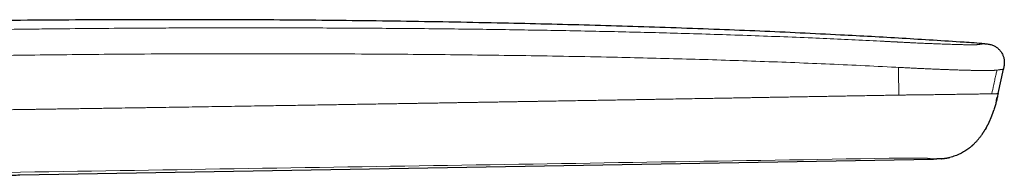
# Model space of a CAD drawing. Header units: millimetres. Extents: x 8 to 831, y 12 to 489.
# Tile 93 of 93: x 740 to 802, y 479 to 489. Entities that reach past the tile are written whole.
import ezdxf

# ---------------------------------------------------------------- set-up
doc = ezdxf.new("R2010")
doc.units = ezdxf.units.MM

msp = doc.modelspace()

# ---------------------------------------------------------------- linework, layer by layer
at = {"color": 252, "linetype": 'Continuous', "lineweight": 0}
for p, q in [((800.336, 487.288), (800.345, 487.287)), ((794.969, 485.818), (794.809, 485.826)), ((797.636, 480.14), (797.62, 480.139))]:
    msp.add_line(p, q, dxfattribs=at)
at = {"color": 7, "linetype": 'Continuous', "lineweight": 30}
for p, q in [((800.345, 487.288), (800.337, 487.288)), ((801.16, 484.187), (801.487, 485.704)), ((801.114, 483.976), (801.114, 483.977)), ((800.424, 482.062), (800.357, 481.951)), ((800.424, 482.062), (800.425, 482.064)), ((740.41, 479.131), (797.125, 480.121)), ((797.137, 480.121), (797.125, 480.121))]:
    msp.add_line(p, q, dxfattribs=at)
for points, knots in [([(800.31, 487.289), (799.888, 487.319), (798.828, 487.393), (797.129, 487.503), (795.213, 487.619), (793.297, 487.728), (791.183, 487.841), (788.872, 487.955), (786.364, 488.068), (783.796, 488.172), (781.17, 488.269), (778.483, 488.358), (775.797, 488.436), (773.111, 488.506), (770.321, 488.57), (767.426, 488.627), (764.428, 488.677), (761.429, 488.717), (758.431, 488.748), (755.434, 488.769), (752.438, 488.781), (749.442, 488.785), (746.307, 488.779), (743.032, 488.762), (739.617, 488.733), (736.203, 488.692), (732.792, 488.64), (729.625, 488.58), (726.701, 488.516), (724.018, 488.449), (721.332, 488.376), (718.643, 488.295), (715.706, 488.199), (712.522, 488.085), (709.093, 487.951), (705.667, 487.804), (702.246, 487.646), (698.828, 487.476), (695.633, 487.307), (693.577, 487.189), (692.66, 487.136)], [0, 0, 0, 0, 0.011777, 0.029585, 0.047412, 0.065238, 0.083055, 0.106374, 0.129682, 0.152982, 0.177938, 0.202888, 0.227836, 0.252783, 0.277731, 0.305575, 0.333417, 0.361257, 0.389092, 0.416919, 0.444738, 0.47255, 0.500356, 0.532062, 0.563766, 0.595464, 0.627144, 0.658802, 0.683682, 0.708595, 0.733546, 0.758525, 0.783518, 0.8154, 0.847263, 0.879092, 0.91089, 0.942663, 0.974417, 1, 1, 1, 1]), ([(800.336, 487.288), (800.328, 487.289), (800.318, 487.289), (800.307, 487.29), (800.306, 487.29)], [0, 0, 0, 0, 0.908067, 1, 1, 1, 1]), ([(800.345, 487.287), (800.372, 487.285), (800.437, 487.281), (800.541, 487.269), (800.656, 487.248), (800.768, 487.218), (800.87, 487.179), (800.963, 487.133), (801.046, 487.082), (801.124, 487.024), (801.196, 486.96), (801.263, 486.89), (801.324, 486.814), (801.378, 486.734), (801.425, 486.649), (801.465, 486.561), (801.497, 486.47), (801.521, 486.376), (801.539, 486.274), (801.547, 486.164), (801.544, 486.048), (801.531, 485.932), (801.511, 485.818), (801.495, 485.742), (801.487, 485.704)], [0, 0, 0, 0, 0.0354609, 0.0862354, 0.137017, 0.1877913, 0.2385137, 0.2807969, 0.3231019, 0.3654131, 0.4077184, 0.4500266, 0.4923392, 0.5346506, 0.5769578, 0.6192619, 0.6615691, 0.7038735, 0.7461643, 0.7969014, 0.8476751, 0.8984317, 0.9491995, 1, 1, 1, 1]), ([(801.16, 484.187), (801.141, 484.101), (801.104, 483.93), (801.045, 483.674), (800.978, 483.42), (800.93, 483.249), (800.901, 483.164), (800.901, 483.162)], [0, 0, 0, 0, 0.248573, 0.49714, 0.745706, 0.994294, 1, 1, 1, 1]), ([(801.06, 483.739), (801.06, 483.741), (801.061, 483.745), (801.062, 483.751), (801.062, 483.757), (801.063, 483.763), (801.063, 483.769), (801.064, 483.775), (801.064, 483.781), (801.065, 483.787), (801.065, 483.793), (801.066, 483.799), (801.067, 483.805), (801.067, 483.811), (801.068, 483.817), (801.07, 483.822), (801.071, 483.827), (801.071, 483.829), (801.071, 483.831), (801.072, 483.833), (801.072, 483.836), (801.074, 483.841), (801.075, 483.847), (801.077, 483.854), (801.08, 483.862), (801.082, 483.87), (801.085, 483.878), (801.087, 483.886), (801.09, 483.896), (801.094, 483.906), (801.097, 483.917), (801.101, 483.928), (801.104, 483.94), (801.108, 483.952), (801.111, 483.964), (801.113, 483.972), (801.114, 483.976)], [0, 0, 0, 0, 0.067603, 0.130265, 0.187998, 0.240806, 0.288683, 0.33162, 0.369605, 0.39877, 0.424127, 0.445675, 0.46342, 0.477382, 0.487622, 0.494317, 0.496531, 0.497446, 0.498298, 0.499156, 0.500089, 0.502357, 0.509181, 0.519546, 0.533621, 0.551468, 0.573112, 0.598562, 0.627825, 0.665939, 0.709039, 0.757134, 0.810241, 0.868389, 0.931621, 1, 1, 1, 1]), ([(800.424, 482.062), (800.426, 482.066), (800.431, 482.074), (800.439, 482.088), (800.447, 482.103), (800.456, 482.12), (800.465, 482.136), (800.474, 482.152), (800.483, 482.168), (800.493, 482.188), (800.504, 482.209), (800.519, 482.237), (800.538, 482.274), (800.559, 482.315), (800.578, 482.355), (800.597, 482.394), (800.615, 482.433), (800.633, 482.471), (800.652, 482.514), (800.673, 482.563), (800.695, 482.614), (800.714, 482.659), (800.729, 482.697), (800.742, 482.732), (800.754, 482.761), (800.762, 482.783), (800.767, 482.796), (800.767, 482.798), (800.767, 482.799), (800.768, 482.8), (800.768, 482.801), (800.769, 482.803), (800.769, 482.804), (800.77, 482.806), (800.77, 482.808), (800.772, 482.81), (800.774, 482.817), (800.778, 482.826), (800.783, 482.839), (800.789, 482.855), (800.797, 482.873), (800.806, 482.896), (800.816, 482.923), (800.828, 482.954), (800.841, 482.988), (800.855, 483.027), (800.87, 483.069), (800.885, 483.115), (800.896, 483.146), (800.901, 483.163)], [0, 0, 0, 0, 0.033153, 0.061169, 0.084174, 0.102459, 0.116662, 0.122659, 0.131774, 0.141492, 0.152607, 0.165309, 0.188752, 0.216715, 0.239554, 0.264827, 0.290971, 0.315875, 0.339535, 0.377582, 0.41195, 0.442667, 0.469762, 0.493269, 0.517673, 0.536685, 0.550611, 0.560232, 0.563623, 0.566105, 0.567057, 0.567869, 0.568612, 0.569376, 0.570247, 0.571281, 0.573966, 0.582173, 0.594414, 0.61077, 0.631262, 0.655886, 0.689071, 0.72761, 0.771476, 0.820647, 0.875114, 0.934886, 1, 1, 1, 1]), ([(799.503, 480.914), (799.506, 480.917), (799.512, 480.922), (799.522, 480.931), (799.531, 480.939), (799.539, 480.946), (799.548, 480.954), (799.556, 480.961), (799.563, 480.967), (799.568, 480.972), (799.575, 480.978), (799.584, 480.987), (799.597, 480.999), (799.613, 481.014), (799.638, 481.037), (799.673, 481.072), (799.72, 481.118), (799.77, 481.171), (799.824, 481.229), (799.88, 481.291), (799.934, 481.355), (799.986, 481.418), (800.035, 481.479), (800.081, 481.539), (800.124, 481.597), (800.164, 481.653), (800.198, 481.703), (800.228, 481.746), (800.252, 481.782), (800.274, 481.816), (800.295, 481.848), (800.313, 481.877), (800.33, 481.905), (800.346, 481.93), (800.354, 481.944), (800.359, 481.951)], [0, 0, 0, 0, 0.036396, 0.068413, 0.096047, 0.119317, 0.138276, 0.153048, 0.161548, 0.16812, 0.170859, 0.179187, 0.191162, 0.203365, 0.217929, 0.253819, 0.293911, 0.338203, 0.386694, 0.438873, 0.490239, 0.539726, 0.587343, 0.633095, 0.676986, 0.71902, 0.758933, 0.787456, 0.815353, 0.843206, 0.871588, 0.90103, 0.931998, 0.964882, 1, 1, 1, 1]), ([(799.503, 480.915), (799.501, 480.913), (799.45, 480.866), (799.355, 480.791), (799.218, 480.689), (799.087, 480.601), (798.951, 480.52), (798.812, 480.447), (798.663, 480.378), (798.505, 480.316), (798.337, 480.261), (798.223, 480.233), (798.166, 480.219)], [0, 0, 0, 0, 0.005756, 0.135154, 0.238725, 0.342295, 0.445817, 0.549274, 0.652684, 0.768507, 0.884394, 1, 1, 1, 1]), ([(797.123, 480.121), (797.124, 480.121), (797.127, 480.121), (797.133, 480.121), (797.141, 480.121), (797.15, 480.122), (797.16, 480.122), (797.17, 480.122), (797.181, 480.122), (797.192, 480.123), (797.202, 480.123), (797.211, 480.123), (797.219, 480.123), (797.227, 480.123), (797.235, 480.123), (797.243, 480.124), (797.25, 480.124), (797.258, 480.124), (797.267, 480.124), (797.278, 480.124), (797.289, 480.125), (797.3, 480.125), (797.31, 480.125), (797.319, 480.125), (797.327, 480.125), (797.335, 480.125), (797.341, 480.126), (797.346, 480.126), (797.348, 480.126), (797.35, 480.126)], [0, 0, 0, 0, 0.019865, 0.096366, 0.164219, 0.223454, 0.274126, 0.316335, 0.350255, 0.376218, 0.390906, 0.402228, 0.407081, 0.414055, 0.421092, 0.430512, 0.435236, 0.440162, 0.451638, 0.466484, 0.492647, 0.526727, 0.569026, 0.619692, 0.678796, 0.746376, 0.822442, 0.90699, 1, 1, 1, 1]), ([(797.62, 480.139), (797.571, 480.136), (797.481, 480.13), (797.39, 480.127), (797.35, 480.126)], [0, 0, 0, 0, 0.55029, 1, 1, 1, 1]), ([(797.62, 480.139), (797.623, 480.139), (797.628, 480.14), (797.636, 480.14), (797.644, 480.141), (797.653, 480.142), (797.662, 480.143), (797.672, 480.144), (797.683, 480.145), (797.695, 480.147), (797.707, 480.148), (797.721, 480.15), (797.735, 480.151), (797.751, 480.153), (797.765, 480.155), (797.778, 480.156), (797.788, 480.157), (797.799, 480.159), (797.813, 480.16), (797.831, 480.162), (797.852, 480.165), (797.878, 480.169), (797.902, 480.172), (797.926, 480.175), (797.949, 480.179), (797.972, 480.182), (797.995, 480.186), (798.018, 480.19), (798.04, 480.194), (798.061, 480.197), (798.081, 480.201), (798.101, 480.205), (798.119, 480.209), (798.137, 480.212), (798.153, 480.216), (798.161, 480.218), (798.166, 480.219)], [0, 0, 0, 0, 0.060982, 0.117862, 0.170588, 0.219122, 0.263441, 0.303532, 0.339396, 0.371047, 0.398514, 0.421854, 0.441157, 0.456592, 0.468483, 0.473313, 0.477581, 0.481507, 0.487366, 0.493658, 0.502752, 0.512569, 0.524062, 0.538327, 0.555932, 0.577164, 0.60217, 0.631026, 0.663763, 0.700388, 0.740887, 0.785231, 0.833377, 0.885269, 0.940837, 1, 1, 1, 1]), ([(739.763, 479.106), (739.832, 479.111), (739.974, 479.12), (740.19, 479.127), (740.337, 479.13), (740.41, 479.131)], [0, 0, 0, 0, 0.320957, 0.660466, 1, 1, 1, 1])]:
    msp.add_open_spline(points, degree=3, knots=knots, dxfattribs=at)
at = {"color": 252, "linetype": 'Continuous', "lineweight": 0}
for points, knots in [([(692.642, 487.136), (692.643, 487.136), (692.647, 487.136), (692.668, 487.136), (692.701, 487.136), (692.747, 487.136), (692.806, 487.137), (692.876, 487.137), (692.956, 487.137), (693.047, 487.137), (693.149, 487.138), (693.262, 487.138), (693.389, 487.138), (693.531, 487.139), (693.689, 487.139), (693.859, 487.14), (694.042, 487.14), (694.238, 487.14), (694.443, 487.141), (694.654, 487.141), (694.871, 487.141), (695.098, 487.141), (695.335, 487.141), (695.586, 487.14), (695.854, 487.14), (696.139, 487.14), (696.436, 487.139), (696.745, 487.138), (697.066, 487.137), (697.391, 487.136), (697.718, 487.135), (698.047, 487.133), (698.386, 487.132), (698.732, 487.13), (699.094, 487.127), (699.471, 487.125), (699.861, 487.122), (700.258, 487.119), (700.663, 487.116), (701.075, 487.113), (701.486, 487.11), (701.895, 487.106), (702.303, 487.103), (702.717, 487.1), (703.137, 487.096), (703.573, 487.093), (704.025, 487.089), (704.494, 487.086), (704.969, 487.082), (705.451, 487.079), (705.941, 487.076), (706.427, 487.073), (706.907, 487.071), (707.379, 487.069), (707.851, 487.068), (708.324, 487.067), (708.806, 487.067), (709.3, 487.068), (709.806, 487.069), (710.314, 487.072), (710.823, 487.075), (711.335, 487.079), (711.836, 487.085), (712.328, 487.091), (712.81, 487.099), (713.292, 487.107), (713.775, 487.116), (714.267, 487.127), (714.766, 487.139), (715.272, 487.153), (715.775, 487.168), (716.274, 487.184), (716.771, 487.202), (717.254, 487.221), (717.726, 487.24), (718.186, 487.261), (718.642, 487.282), (719.096, 487.305), (719.516, 487.327), (719.903, 487.348), (720.258, 487.369), (720.612, 487.39), (720.963, 487.412), (721.313, 487.434), (721.661, 487.457), (721.996, 487.48), (722.262, 487.499), (722.463, 487.514), (722.612, 487.525), (722.767, 487.536), (722.927, 487.548), (723.094, 487.561), (723.251, 487.573), (723.394, 487.584), (723.526, 487.594), (723.66, 487.604), (723.767, 487.613), (723.839, 487.618), (723.875, 487.621), (723.907, 487.624), (723.939, 487.626), (723.972, 487.629), (724.007, 487.631), (724.043, 487.634), (724.078, 487.637), (724.114, 487.64), (724.15, 487.642), (724.186, 487.645), (724.222, 487.648), (724.282, 487.653), (724.363, 487.659), (724.464, 487.666), (724.555, 487.673), (724.625, 487.679), (724.675, 487.682), (724.714, 487.685), (724.761, 487.689), (724.819, 487.693), (724.881, 487.697), (724.943, 487.701), (725.036, 487.708), (725.161, 487.717), (725.316, 487.727), (725.47, 487.737), (725.621, 487.747), (725.837, 487.761), (726.122, 487.779), (726.481, 487.8), (726.847, 487.821), (727.241, 487.842), (727.662, 487.865), (728.116, 487.887), (728.575, 487.909), (729.035, 487.93), (729.492, 487.949), (729.883, 487.965), (730.207, 487.978), (730.462, 487.987), (730.713, 487.996), (730.959, 488.005), (731.2, 488.013), (731.443, 488.02), (731.672, 488.027), (731.891, 488.033), (732.095, 488.039), (732.303, 488.044), (732.515, 488.05), (732.73, 488.055), (732.941, 488.06), (733.147, 488.065), (733.352, 488.07), (733.568, 488.074), (733.798, 488.079), (734.031, 488.084), (734.266, 488.089), (734.439, 488.092), (734.555, 488.094), (734.61, 488.095), (734.666, 488.096), (734.722, 488.098), (734.774, 488.098), (734.814, 488.099), (734.855, 488.1), (734.905, 488.101), (734.979, 488.102), (735.07, 488.104), (735.177, 488.106), (735.301, 488.108), (735.442, 488.111), (735.594, 488.114), (735.741, 488.116), (735.875, 488.119), (735.993, 488.121), (736.105, 488.123), (736.213, 488.124), (736.496, 488.129), (736.974, 488.137), (737.647, 488.148), (738.337, 488.159), (739.027, 488.169), (739.718, 488.179), (740.408, 488.188), (741.099, 488.197), (742.481, 488.214), (744.554, 488.235), (746.639, 488.25), (748.044, 488.258), (748.769, 488.262), (749.494, 488.265), (750.219, 488.268), (750.945, 488.27), (752.12, 488.273), (753.749, 488.276), (755.831, 488.275), (757.921, 488.271), (760.017, 488.264), (762.121, 488.252), (764.231, 488.237), (766.344, 488.217), (768.383, 488.194), (770.343, 488.167), (772.223, 488.138), (774.093, 488.106), (775.954, 488.069), (777.806, 488.028), (779.65, 487.983), (781.558, 487.931), (783.531, 487.872), (785.57, 487.804), (787.602, 487.729), (789.547, 487.65), (791.405, 487.568), (792.878, 487.498), (793.785, 487.453), (794.132, 487.435), (794.222, 487.431), (794.32, 487.426), (794.417, 487.421), (794.517, 487.415), (794.618, 487.41), (794.72, 487.405), (794.8, 487.401), (794.861, 487.397), (794.904, 487.395), (794.945, 487.393), (794.982, 487.391), (795.017, 487.389), (795.059, 487.387), (795.141, 487.383), (795.26, 487.377), (795.392, 487.37), (795.504, 487.364), (795.597, 487.359), (795.685, 487.355), (795.77, 487.351), (795.892, 487.345), (796.053, 487.337), (796.248, 487.328), (796.434, 487.319), (796.615, 487.311), (796.795, 487.303), (796.976, 487.296), (797.171, 487.288), (797.376, 487.28), (797.59, 487.272), (797.802, 487.265), (798.01, 487.258), (798.215, 487.251), (798.406, 487.245), (798.58, 487.24), (798.734, 487.236), (798.877, 487.232), (799.01, 487.229), (799.135, 487.226), (799.25, 487.224), (799.355, 487.223), (799.45, 487.222), (799.537, 487.222), (799.615, 487.222), (799.672, 487.223), (799.712, 487.224), (799.74, 487.224), (799.766, 487.225), (799.79, 487.226), (799.813, 487.227), (799.834, 487.229), (799.857, 487.23), (799.88, 487.232), (799.905, 487.234), (799.928, 487.237), (799.949, 487.24), (799.967, 487.242), (799.982, 487.244), (799.995, 487.246), (800.009, 487.249), (800.023, 487.251), (800.036, 487.253), (800.049, 487.255), (800.063, 487.257), (800.076, 487.259), (800.089, 487.26), (800.108, 487.263), (800.131, 487.266), (800.158, 487.27), (800.182, 487.273), (800.204, 487.276), (800.232, 487.28), (800.263, 487.284), (800.289, 487.287), (800.303, 487.289), (800.305, 487.289), (800.306, 487.29)], [0, 0, 0, 0, 0.004083, 0.008141, 0.012178, 0.016196, 0.020196, 0.024183, 0.027931, 0.031672, 0.035407, 0.039138, 0.042869, 0.046829, 0.050793, 0.054763, 0.058743, 0.062734, 0.066736, 0.0705, 0.074254, 0.077999, 0.081737, 0.085472, 0.08942, 0.093384, 0.097366, 0.10137, 0.105399, 0.10942, 0.1132, 0.116983, 0.120771, 0.124568, 0.128374, 0.132389, 0.136393, 0.14039, 0.144381, 0.148369, 0.152356, 0.156117, 0.159882, 0.163651, 0.167428, 0.171214, 0.175262, 0.179322, 0.183396, 0.187487, 0.191596, 0.195742, 0.199639, 0.20351, 0.207357, 0.211181, 0.214985, 0.219014, 0.223039, 0.227064, 0.231091, 0.235122, 0.239139, 0.242914, 0.246687, 0.25046, 0.254236, 0.258016, 0.262005, 0.265975, 0.26993, 0.273872, 0.277804, 0.281728, 0.285423, 0.289116, 0.292808, 0.296502, 0.3002, 0.303146, 0.306097, 0.309054, 0.312018, 0.31499, 0.317972, 0.320964, 0.323683, 0.324943, 0.326259, 0.327631, 0.329061, 0.330547, 0.332091, 0.333267, 0.334425, 0.335633, 0.336907, 0.3373, 0.33759, 0.33788, 0.33817, 0.33846, 0.338784, 0.339108, 0.339432, 0.339755, 0.340079, 0.340402, 0.340726, 0.341049, 0.342034, 0.342938, 0.343761, 0.344503, 0.34481, 0.345101, 0.345537, 0.346083, 0.34663, 0.347177, 0.347723, 0.349089, 0.350456, 0.351795, 0.353082, 0.354385, 0.357347, 0.360386, 0.363503, 0.366553, 0.370231, 0.373965, 0.377741, 0.381481, 0.385176, 0.388829, 0.390912, 0.392951, 0.394948, 0.396901, 0.398813, 0.400689, 0.402663, 0.404244, 0.405854, 0.40749, 0.409155, 0.410847, 0.412567, 0.414119, 0.415699, 0.417388, 0.419188, 0.421098, 0.42287, 0.424727, 0.425155, 0.425588, 0.426025, 0.426467, 0.426913, 0.427253, 0.42741, 0.42786, 0.42844, 0.42915, 0.429991, 0.430961, 0.432063, 0.433294, 0.434537, 0.435519, 0.436437, 0.437316, 0.438156, 0.438957, 0.443977, 0.449381, 0.454786, 0.460192, 0.4656, 0.471008, 0.476418, 0.481829, 0.503482, 0.525152, 0.53083, 0.53651, 0.542191, 0.547873, 0.553556, 0.559241, 0.575509, 0.591831, 0.608207, 0.624638, 0.641122, 0.657661, 0.674253, 0.690823, 0.705626, 0.720361, 0.735027, 0.749625, 0.764154, 0.778615, 0.79301, 0.809064, 0.825068, 0.841022, 0.856926, 0.870881, 0.884799, 0.891645, 0.892247, 0.892974, 0.893781, 0.894544, 0.895263, 0.896139, 0.896939, 0.897663, 0.898026, 0.898367, 0.898686, 0.898982, 0.899255, 0.899519, 0.899976, 0.901186, 0.902327, 0.9031, 0.903839, 0.904542, 0.905211, 0.905846, 0.907485, 0.909064, 0.910585, 0.912065, 0.913578, 0.91514, 0.916753, 0.918701, 0.920672, 0.922669, 0.924697, 0.926757, 0.928855, 0.930641, 0.932349, 0.933979, 0.935578, 0.937173, 0.938733, 0.940262, 0.941787, 0.943319, 0.944861, 0.946426, 0.947146, 0.947874, 0.948613, 0.949362, 0.950122, 0.950892, 0.951674, 0.952782, 0.953978, 0.955261, 0.956631, 0.95777, 0.958766, 0.959749, 0.960851, 0.96201, 0.963069, 0.964127, 0.965204, 0.966334, 0.967449, 0.968547, 0.971227, 0.973809, 0.976294, 0.978734, 0.981321, 0.987074, 0.9928, 0.998499, 1, 1, 1, 1]), ([(794.809, 485.826), (794.081, 485.863), (792.627, 485.936), (790.45, 486.034), (788.28, 486.123), (786.117, 486.202), (783.96, 486.274), (781.809, 486.338), (779.664, 486.394), (777.341, 486.448), (774.842, 486.499), (772.166, 486.544), (769.497, 486.58), (766.833, 486.61), (763.933, 486.635), (760.796, 486.653), (757.423, 486.665), (754.052, 486.667), (750.684, 486.661), (747.556, 486.645), (744.668, 486.622), (742.019, 486.594), (739.367, 486.559), (736.712, 486.517), (734.94, 486.483), (734.054, 486.466)], [0, 0, 0, 0, 0.0360325, 0.0719264, 0.1076953, 0.1433455, 0.178883, 0.2143141, 0.2496448, 0.2848813, 0.329054, 0.3731005, 0.4170347, 0.4608703, 0.5046209, 0.5602018, 0.6156945, 0.6711265, 0.726525, 0.7819177, 0.8254543, 0.8690176, 0.9126209, 0.9562775, 1, 1, 1, 1]), ([(801.087, 485.649), (801.077, 485.647), (801.055, 485.644), (801.016, 485.64), (800.969, 485.636), (800.911, 485.632), (800.84, 485.629), (800.759, 485.626), (800.667, 485.624), (800.564, 485.622), (800.439, 485.622), (800.289, 485.622), (800.111, 485.623), (799.919, 485.626), (799.715, 485.629), (799.5, 485.633), (799.275, 485.639), (799.04, 485.645), (798.797, 485.652), (798.544, 485.659), (798.283, 485.668), (798.014, 485.678), (797.736, 485.688), (797.45, 485.699), (797.157, 485.712), (796.857, 485.725), (796.552, 485.739), (796.242, 485.753), (795.927, 485.769), (795.609, 485.785), (795.289, 485.801), (795.076, 485.812), (794.969, 485.818)], [0, 0, 0, 0, 0.028213, 0.056399, 0.084562, 0.112712, 0.140868, 0.168518, 0.196139, 0.223726, 0.25129, 0.287077, 0.322881, 0.358713, 0.394564, 0.430419, 0.466254, 0.502042, 0.537773, 0.573455, 0.609104, 0.644736, 0.680371, 0.716002, 0.751612, 0.787185, 0.822711, 0.858192, 0.893625, 0.929051, 0.964514, 1, 1, 1, 1]), ([(794.969, 485.818), (794.974, 485.531), (794.983, 484.956), (794.993, 484.382), (794.997, 484.095)], [0, 0, 0, 0, 0.499996, 1, 1, 1, 1]), ([(801.087, 485.649), (801.078, 485.609), (801.06, 485.525), (801.031, 485.393), (801, 485.251), (800.967, 485.097), (800.931, 484.933), (800.894, 484.759), (800.854, 484.576), (800.812, 484.382), (800.784, 484.249), (800.769, 484.181)], [0, 0, 0, 0, 0.082095, 0.171731, 0.26891, 0.373633, 0.4859, 0.603507, 0.728392, 0.860557, 1, 1, 1, 1]), ([(801.487, 485.704), (801.486, 485.704), (801.485, 485.704), (801.472, 485.702), (801.453, 485.699), (801.425, 485.695), (801.389, 485.69), (801.344, 485.684), (801.291, 485.677), (801.229, 485.669), (801.164, 485.66), (801.113, 485.653), (801.087, 485.649)], [0, 0, 0, 0, 0.100043, 0.200107, 0.300174, 0.400233, 0.500267, 0.600264, 0.700212, 0.80013, 0.900069, 1, 1, 1, 1]), ([(794.542, 484.088), (794.381, 484.085), (794.061, 484.08), (793.587, 484.071), (793.123, 484.063), (792.671, 484.055), (792.229, 484.047), (791.805, 484.039), (791.4, 484.032), (791.011, 484.025), (790.631, 484.019), (790.258, 484.012), (789.861, 484.005), (789.44, 483.998), (788.996, 483.99), (788.563, 483.983), (788.139, 483.975), (787.724, 483.968), (787.318, 483.961), (786.959, 483.955), (786.724, 483.95), (786.611, 483.948), (786.576, 483.948), (786.541, 483.947), (786.505, 483.947), (786.464, 483.946), (786.343, 483.944), (786.144, 483.94), (785.855, 483.935), (785.554, 483.93), (785.242, 483.925), (784.9, 483.919), (784.529, 483.912), (784.13, 483.905), (783.737, 483.898), (783.248, 483.89), (782.666, 483.88), (781.988, 483.868), (781.314, 483.856), (780.813, 483.848), (780.483, 483.842), (780.322, 483.839), (780.161, 483.836), (779.997, 483.833), (779.832, 483.831), (779.666, 483.828), (779.449, 483.824), (779.183, 483.819), (778.864, 483.814), (778.502, 483.808), (778.094, 483.801), (777.641, 483.793), (777.177, 483.785), (776.7, 483.777), (776.209, 483.768), (775.704, 483.76), (775.189, 483.751), (774.664, 483.742), (774.129, 483.733), (773.583, 483.724), (773.178, 483.717), (772.92, 483.712), (772.82, 483.711), (772.729, 483.709), (772.644, 483.708), (772.558, 483.706), (772.43, 483.704), (772.259, 483.701), (772.029, 483.697), (771.778, 483.693), (771.506, 483.689), (771.218, 483.684), (770.916, 483.679), (770.597, 483.673), (770.269, 483.668), (769.932, 483.662), (769.611, 483.657), (769.308, 483.652), (769.036, 483.647), (768.847, 483.644), (768.737, 483.642), (768.695, 483.642), (768.646, 483.641), (768.597, 483.64), (768.548, 483.639), (768.499, 483.638), (768.377, 483.636), (768.185, 483.633), (767.926, 483.629), (767.676, 483.625), (767.436, 483.621), (767.205, 483.617), (766.983, 483.613), (766.771, 483.61), (766.569, 483.606), (766.376, 483.603), (766.193, 483.6), (766.021, 483.597), (765.859, 483.595), (765.706, 483.592), (765.559, 483.59), (765.417, 483.587), (765.282, 483.585), (765.157, 483.583), (765.043, 483.581), (764.941, 483.579), (764.848, 483.578), (764.77, 483.577), (764.704, 483.576), (764.65, 483.575), (764.604, 483.574), (764.566, 483.573), (764.536, 483.573), (764.515, 483.572), (764.502, 483.572), (764.496, 483.572), (764.495, 483.572), (764.49, 483.572), (764.482, 483.572), (764.47, 483.572), (764.458, 483.571), (764.446, 483.571), (764.434, 483.571), (764.422, 483.571), (764.392, 483.57), (764.327, 483.569), (764.195, 483.567), (763.96, 483.563), (763.542, 483.556), (762.799, 483.544), (761.831, 483.528), (760.737, 483.51), (759.627, 483.492), (758.459, 483.473), (757.231, 483.453), (755.871, 483.431), (754.379, 483.408), (752.751, 483.382), (751.123, 483.357), (749.939, 483.339), (749.205, 483.327), (748.923, 483.323), (748.647, 483.319), (748.369, 483.315), (748.091, 483.31), (747.812, 483.306), (747.367, 483.299), (746.753, 483.29), (745.919, 483.277), (745.025, 483.264), (744.071, 483.25), (743.125, 483.236), (742.362, 483.224), (741.909, 483.217), (741.743, 483.215), (741.69, 483.214), (741.627, 483.213), (741.561, 483.212), (741.431, 483.21), (741.196, 483.207), (740.857, 483.202), (740.483, 483.196), (740.12, 483.191), (739.768, 483.186), (739.427, 483.181), (739.097, 483.176), (738.778, 483.171), (738.471, 483.166), (738.174, 483.162), (737.889, 483.158), (737.615, 483.154), (737.357, 483.15), (737.114, 483.146), (736.887, 483.143), (736.669, 483.14), (736.462, 483.137), (736.26, 483.134), (736.065, 483.131), (735.877, 483.128), (735.7, 483.125), (735.535, 483.123), (735.382, 483.12), (735.241, 483.118), (735.112, 483.116), (734.994, 483.115), (734.89, 483.113), (734.799, 483.112), (734.72, 483.11), (734.651, 483.109), (734.591, 483.108), (734.542, 483.107), (734.503, 483.107), (734.474, 483.107), (734.452, 483.106), (734.437, 483.106), (734.427, 483.106), (734.421, 483.106), (734.418, 483.106), (734.418, 483.106), (734.418, 483.106)], [0, 0, 0, 0, 0.0080613, 0.0159602, 0.0236817, 0.0312164, 0.0385689, 0.0457462, 0.0523589, 0.0588276, 0.065158, 0.071356, 0.0774272, 0.0849962, 0.0923803, 0.0995913, 0.1066412, 0.1135419, 0.1203051, 0.1269424, 0.1314444, 0.1320301, 0.132615, 0.133199, 0.1337822, 0.1343734, 0.1352388, 0.1398299, 0.1443485, 0.1496399, 0.1548435, 0.159967, 0.1667165, 0.1733527, 0.1798922, 0.1863505, 0.1977313, 0.208989, 0.2201959, 0.2313732, 0.2340106, 0.2366749, 0.2393664, 0.2420854, 0.2448319, 0.2476062, 0.2504085, 0.2556187, 0.2609232, 0.266322, 0.2737006, 0.2812487, 0.288966, 0.2968521, 0.3050726, 0.3134672, 0.3220349, 0.3307742, 0.3396833, 0.3487602, 0.3580027, 0.3599165, 0.3616161, 0.3630184, 0.3644378, 0.3658742, 0.3673275, 0.3708207, 0.3744087, 0.3788037, 0.3833333, 0.3879976, 0.3931444, 0.3984458, 0.4039015, 0.4095112, 0.4152747, 0.4199004, 0.4246199, 0.4288504, 0.4293298, 0.4301346, 0.4309564, 0.4317734, 0.4325855, 0.4333929, 0.4341954, 0.4386638, 0.442976, 0.4471317, 0.4511306, 0.4549723, 0.4586566, 0.4621833, 0.4655525, 0.4687639, 0.4718176, 0.4746634, 0.477357, 0.4798988, 0.4822886, 0.4847185, 0.4869685, 0.4890389, 0.4909298, 0.4926414, 0.4941739, 0.4955274, 0.4965652, 0.4974661, 0.4982304, 0.4988582, 0.4993493, 0.4997041, 0.4999224, 0.4999804, 0.5000015, 0.5000043, 0.5002044, 0.5004044, 0.5006044, 0.5008044, 0.5010044, 0.5012044, 0.5014044, 0.5025041, 0.5044669, 0.507969, 0.5142125, 0.5253259, 0.5450519, 0.5625306, 0.5798883, 0.6004164, 0.6208229, 0.6411349, 0.668237, 0.6952797, 0.7223259, 0.7494444, 0.7543172, 0.7589068, 0.7635012, 0.7681113, 0.7727377, 0.7773806, 0.7820404, 0.7949428, 0.8079736, 0.8236531, 0.839513, 0.855552, 0.870803, 0.8775615, 0.8781576, 0.8790849, 0.8801904, 0.881291, 0.8823867, 0.8866439, 0.8930401, 0.8992557, 0.9052895, 0.9111408, 0.9168086, 0.9222923, 0.9275911, 0.9327047, 0.9376324, 0.9423739, 0.9469289, 0.9512972, 0.9552445, 0.9590254, 0.9626397, 0.9660874, 0.9693683, 0.9726858, 0.9758131, 0.9787504, 0.9814975, 0.9840545, 0.9863807, 0.9885235, 0.990483, 0.9922591, 0.9937146, 0.9950187, 0.9961714, 0.9971726, 0.9980223, 0.9986147, 0.999102, 0.9994842, 0.9997018, 0.9998603, 0.9999597, 0.9999955, 1, 1, 1, 1]), ([(794.997, 484.095), (794.921, 484.094), (794.769, 484.091), (794.618, 484.089), (794.542, 484.088)], [0, 0, 0, 0, 0.501913, 1, 1, 1, 1]), ([(800.769, 484.181), (800.76, 484.18), (800.743, 484.18), (800.711, 484.179), (800.673, 484.178), (800.626, 484.176), (800.57, 484.174), (800.504, 484.172), (800.428, 484.17), (800.341, 484.169), (800.244, 484.167), (800.136, 484.165), (800.017, 484.163), (799.89, 484.161), (799.753, 484.159), (799.609, 484.157), (799.458, 484.155), (799.301, 484.153), (799.137, 484.15), (798.966, 484.148), (798.787, 484.145), (798.601, 484.142), (798.408, 484.139), (798.209, 484.136), (798.005, 484.133), (797.797, 484.13), (797.585, 484.127), (797.368, 484.124), (797.157, 484.121), (796.953, 484.118), (796.759, 484.116), (796.561, 484.113), (796.361, 484.111), (796.159, 484.109), (795.944, 484.106), (795.717, 484.103), (795.476, 484.101), (795.236, 484.098), (795.077, 484.096), (794.997, 484.095)], [0, 0, 0, 0, 0.02493, 0.050214, 0.075837, 0.101793, 0.128058, 0.154133, 0.180474, 0.207071, 0.233906, 0.261452, 0.289203, 0.317155, 0.345298, 0.37362, 0.401594, 0.429707, 0.457937, 0.486262, 0.515179, 0.544155, 0.573173, 0.602223, 0.631293, 0.659859, 0.688422, 0.71696, 0.745457, 0.769595, 0.793679, 0.817697, 0.84164, 0.865505, 0.889292, 0.917212, 0.944977, 0.972574, 1, 1, 1, 1]), ([(800.769, 484.181), (800.797, 484.181), (800.853, 484.181), (800.925, 484.181), (800.988, 484.182), (801.041, 484.182), (801.084, 484.183), (801.118, 484.184), (801.142, 484.185), (801.157, 484.186), (801.159, 484.187), (801.16, 484.187)], [0, 0, 0, 0, 0.111772, 0.223625, 0.335549, 0.447534, 0.559569, 0.669643, 0.779746, 0.889868, 1, 1, 1, 1]), ([(794.388, 480.165), (784.957, 480.013), (766.096, 479.709), (747.235, 479.412), (737.804, 479.264)], [0, 0, 0, 0, 0.4999989, 1, 1, 1, 1]), ([(796.772, 480.164), (796.765, 480.164), (796.752, 480.166), (796.721, 480.167), (796.682, 480.169), (796.633, 480.171), (796.575, 480.172), (796.505, 480.174), (796.422, 480.175), (796.324, 480.176), (796.217, 480.177), (796.1, 480.177), (795.976, 480.178), (795.848, 480.178), (795.717, 480.177), (795.613, 480.177), (795.539, 480.177), (795.498, 480.177), (795.456, 480.176), (795.413, 480.176), (795.371, 480.176), (795.327, 480.176), (795.284, 480.175), (795.22, 480.175), (795.135, 480.174), (795.052, 480.173), (794.993, 480.173), (794.958, 480.172), (794.922, 480.172), (794.881, 480.171), (794.803, 480.171), (794.688, 480.169), (794.538, 480.167), (794.438, 480.165), (794.388, 480.165)], [0, 0, 0, 0, 0.04101, 0.082008, 0.123159, 0.16463, 0.206583, 0.249174, 0.298769, 0.348325, 0.398069, 0.448223, 0.499005, 0.546314, 0.593179, 0.639773, 0.653478, 0.66718, 0.680882, 0.69459, 0.708309, 0.722041, 0.735794, 0.749569, 0.781673, 0.814226, 0.824561, 0.83495, 0.845393, 0.856782, 0.871359, 0.914457, 0.957277, 1, 1, 1, 1]), ([(797.125, 480.121), (797.124, 480.121), (797.122, 480.121), (797.108, 480.123), (797.09, 480.125), (797.073, 480.127), (797.061, 480.129), (797.047, 480.13), (797.031, 480.132), (797.015, 480.134), (796.999, 480.136), (796.983, 480.138), (796.967, 480.14), (796.95, 480.142), (796.933, 480.144), (796.915, 480.146), (796.897, 480.148), (796.879, 480.151), (796.862, 480.153), (796.849, 480.154), (796.839, 480.155), (796.832, 480.156), (796.825, 480.157), (796.819, 480.158), (796.811, 480.159), (796.803, 480.16), (796.794, 480.161), (796.786, 480.162), (796.778, 480.163), (796.774, 480.163), (796.772, 480.164)], [0, 0, 0, 0, 0.112423, 0.2248974, 0.3374429, 0.3816812, 0.4259347, 0.4702045, 0.5144919, 0.5572376, 0.5980506, 0.6329098, 0.6676556, 0.7022888, 0.7368098, 0.7712194, 0.803095, 0.8340839, 0.8615463, 0.8896919, 0.8990768, 0.910074, 0.9205362, 0.9304634, 0.9398555, 0.9552963, 0.9690311, 0.9810599, 0.9913828, 1, 1, 1, 1])]:
    msp.add_open_spline(points, degree=3, knots=knots, dxfattribs=at)

doc.saveas('drawing.dxf')
